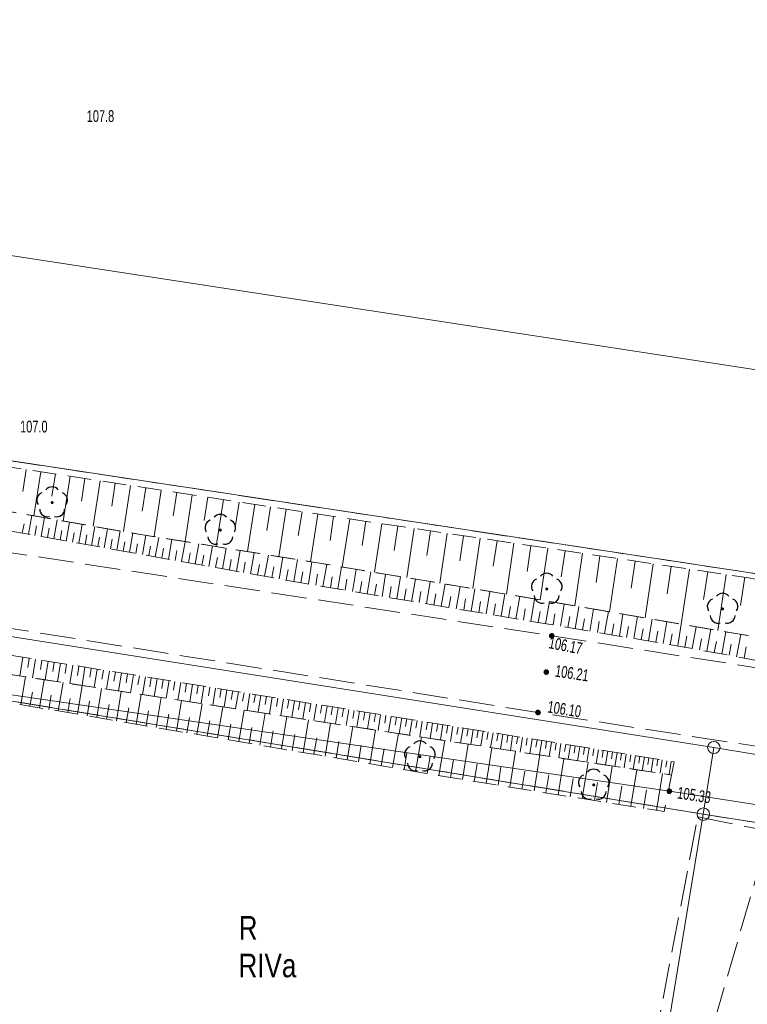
# Model space of a CAD drawing. Header units: inches. Extents: x 6497603 to 6502483, y 5925790 to 5934357.
# Tile 32 of 256: x 6499927 to 6499973, y 5926278 to 5926341. Entities that reach past the tile are written whole.
import ezdxf
from ezdxf.enums import TextEntityAlignment as Align

# ---------------------------------------------------------------- set-up
doc = ezdxf.new("R2010")
doc.units = ezdxf.units.IN
doc.header["$MEASUREMENT"] = 0
for name, pattern in [('1.5_0.75', [2.25, 1.5, -0.75]), ('2.25_0.75', [3, 2.25, -0.75]), ('219-1000', [0, 0]), ('egkk-1000', [3, 2.25, -0.75]), ('egug-1000', [1.5, 0.75, -0.75])]:
    doc.linetypes.add(name, pattern=pattern)
for name, color, linetype in [('000 Inne (niezydentyfikowane)', 7, 'Continuous'), ('202-punkt graniczny', 7, 'Continuous'), ('209-oznaczenie konturu klasyfikacyjnego', 7, 'Continuous'), ('210-oznaczenie konturu użytku gruntowego', 7, 'Continuous'), ('217-kontur klasyfikacyjny', 7, 'Continuous'), ('218-kontur użytku gruntowego', 7, 'Continuous'), ('219-działka ewidencyjna', 7, 'Continuous'), ('drzewo liściaste', 7, 'Continuous'), ('jezdnia', 7, 'Continuous'), ('pikieta naturalna-Atr2', 7, 'Continuous'), ('pikieta sztuczna', 7, 'Continuous'), ('pikieta sztuczna-Atr2', 7, 'Continuous'), ('przewód telekomunikacyjny podziemny', 7, 'Continuous'), ('rzędna', 7, 'Continuous'), ('rzędna-Atr2', 7, 'Continuous'), ('skarpa nieumocniona', 7, 'Continuous')]:
    doc.layers.add(name, color=color, linetype=linetype)
doc.styles.get("Standard").update_dxf_attribs({"font": 'arial.ttf'})

# ---------------------------------------------------------------- blocks, each defined once
blk = doc.blocks.new('202')
at = {"color": 0, "linetype": 'Continuous', "lineweight": 0}
blk.add_circle((0, 0), 0.4, dxfattribs=at)
blk = doc.blocks.new('OP021')
at = {"linetype": 'Continuous', "lineweight": 13}
h = blk.add_hatch(color=0, dxfattribs=at)
edge = h.paths.add_edge_path()
edge.add_arc((0, 0), 0.1, 0, 360)
at = {"color": 0, "linetype": 'Continuous', "lineweight": -3}
for centre, start, end in [((0, 0.5), 38.316, 141.684), ((-0.476, 0.154), 110.388, 213.756), ((0.476, 0.154), 326.244, 69.612), ((-0.294, -0.404), 182.272, 285.64), ((0.294, -0.404), 254.36, 357.728), ((0.294, -0.404), 254.36, 357.728)]:
    blk.add_arc(centre, 0.5, start, end, dxfattribs=at)
blk = doc.blocks.new('PW01')
at = {"linetype": 'Continuous', "lineweight": 13}
h = blk.add_hatch(color=0, dxfattribs=at)
edge = h.paths.add_edge_path()
edge.add_arc((0, 0), 0.18, 0, 360)

msp = doc.modelspace()

# ---------------------------------------------------------------- linework, layer by layer
at = {"layer": '000 Inne (niezydentyfikowane)', "color": 7, "linetype": 'Continuous', "lineweight": 18, "flags": 128}
for points in [[(6499927.27, 5926312.41), (6499927.06, 5926311.02)], [(6499928.2, 5926312.27), (6499927.77, 5926309.46)], [(6499929.14, 5926312.13), (6499928.92, 5926310.72)], [(6499930.08, 5926311.99), (6499929.64, 5926309.13)], [(6499931.02, 5926311.84), (6499930.8, 5926310.4)], [(6499931.98, 5926311.7), (6499931.54, 5926308.8)], [(6499932.94, 5926311.55), (6499932.72, 5926310.09)], [(6499933.91, 5926311.4), (6499933.46, 5926308.46)], [(6499934.89, 5926311.25), (6499934.66, 5926309.77)], [(6499935.87, 5926311.1), (6499935.42, 5926308.14)], [(6499936.86, 5926310.95), (6499936.63, 5926309.47)], [(6499937.84, 5926310.8), (6499937.39, 5926307.83)], [(6499938.83, 5926310.65), (6499938.61, 5926309.16)], [(6499939.83, 5926310.5), (6499939.37, 5926307.51)], [(6499940.82, 5926310.34), (6499940.59, 5926308.85)], [(6499941.82, 5926310.19), (6499941.36, 5926307.19)], [(6499927.43, 5926308.29), (6499927.64, 5926309.49)], [(6499942.82, 5926310.04), (6499942.59, 5926308.53)], [(6499943.82, 5926309.89), (6499943.36, 5926306.87)], [(6499944.83, 5926309.73), (6499944.59, 5926308.22)], [(6499945.83, 5926309.58), (6499945.37, 5926306.54)], [(6499946.84, 5926309.42), (6499946.61, 5926307.9)], [(6499927.03, 5926308.36), (6499927.14, 5926308.96)], [(6499927.83, 5926308.22), (6499927.94, 5926308.82)], [(6499928.23, 5926308.15), (6499928.44, 5926309.35)], [(6499929.03, 5926308), (6499929.24, 5926309.2)], [(6499929.83, 5926307.86), (6499930.04, 5926309.06)], [(6499930.63, 5926307.72), (6499930.85, 5926308.92)], [(6499947.86, 5926309.27), (6499947.39, 5926306.21)], [(6499948.88, 5926309.12), (6499948.65, 5926307.58)], [(6499949.9, 5926308.96), (6499949.44, 5926305.87)], [(6499950.93, 5926308.81), (6499950.7, 5926307.26)], [(6499928.63, 5926308.08), (6499928.74, 5926308.68)], [(6499929.43, 5926307.93), (6499929.54, 5926308.53)], [(6499930.23, 5926307.79), (6499930.34, 5926308.39)], [(6499931.03, 5926307.65), (6499931.14, 5926308.25)], [(6499931.44, 5926307.58), (6499931.65, 5926308.78)], [(6499932.24, 5926307.43), (6499932.45, 5926308.64)], [(6499933.04, 5926307.29), (6499933.26, 5926308.5)], [(6499933.85, 5926307.15), (6499934.07, 5926308.36)], [(6499934.67, 5926307), (6499934.89, 5926308.23)], [(6499951.97, 5926308.66), (6499951.5, 5926305.53)], [(6499953.01, 5926308.51), (6499952.78, 5926306.93)], [(6499954.06, 5926308.35), (6499953.59, 5926305.18)], [(6499955.11, 5926308.2), (6499954.87, 5926306.6)], [(6499931.84, 5926307.51), (6499931.94, 5926308.11)], [(6499932.64, 5926307.36), (6499932.75, 5926307.97)], [(6499933.45, 5926307.22), (6499933.55, 5926307.82)], [(6499934.26, 5926307.07), (6499934.37, 5926307.68)], [(6499935.08, 5926306.93), (6499935.19, 5926307.54)], [(6499935.49, 5926306.85), (6499935.71, 5926308.09)], [(6499936.33, 5926306.71), (6499936.55, 5926307.96)], [(6499937.17, 5926306.56), (6499937.4, 5926307.82)], [(6499938.03, 5926306.4), (6499938.26, 5926307.69)], [(6499938.89, 5926306.25), (6499939.13, 5926307.55)], [(6499956.17, 5926308.04), (6499955.7, 5926304.83)], [(6499957.24, 5926307.88), (6499957, 5926306.27)], [(6499958.31, 5926307.72), (6499957.83, 5926304.48)], [(6499959.39, 5926307.56), (6499959.15, 5926305.93)], [(6499935.91, 5926306.78), (6499936.02, 5926307.4)], [(6499936.75, 5926306.63), (6499936.86, 5926307.26)], [(6499937.6, 5926306.48), (6499937.71, 5926307.12)], [(6499938.46, 5926306.33), (6499938.58, 5926306.97)], [(6499939.77, 5926306.09), (6499940, 5926307.41)], [(6499940.65, 5926305.94), (6499940.89, 5926307.26)], [(6499941.55, 5926305.78), (6499941.79, 5926307.12)], [(6499942.45, 5926305.62), (6499942.7, 5926306.97)], [(6499960.47, 5926307.4), (6499959.99, 5926304.11)], [(6499961.57, 5926307.24), (6499961.32, 5926305.58)], [(6499962.67, 5926307.08), (6499962.18, 5926303.73)], [(6499963.78, 5926306.92), (6499963.54, 5926305.23)], [(6499939.33, 5926306.17), (6499939.45, 5926306.82)], [(6499940.21, 5926306.02), (6499940.33, 5926306.68)], [(6499941.1, 5926305.86), (6499941.22, 5926306.52)], [(6499942, 5926305.7), (6499942.12, 5926306.37)], [(6499943.37, 5926305.45), (6499943.61, 5926306.83)], [(6499944.3, 5926305.29), (6499944.54, 5926306.68)], [(6499945.23, 5926305.13), (6499945.46, 5926306.53)], [(6499946.16, 5926304.97), (6499946.4, 5926306.37)], [(6499964.91, 5926306.75), (6499964.4, 5926303.35)], [(6499966.03, 5926306.58), (6499965.78, 5926304.87)], [(6499967.17, 5926306.42), (6499966.66, 5926302.97)], [(6499942.91, 5926305.53), (6499943.03, 5926306.22)], [(6499943.83, 5926305.37), (6499943.95, 5926306.06)], [(6499944.76, 5926305.21), (6499944.89, 5926305.9)], [(6499945.7, 5926305.05), (6499945.81, 5926305.75)], [(6499947.1, 5926304.81), (6499947.34, 5926306.22)], [(6499948.04, 5926304.66), (6499948.27, 5926306.06)], [(6499948.98, 5926304.5), (6499949.21, 5926305.91)], [(6499949.92, 5926304.34), (6499950.15, 5926305.75)], [(6499968.32, 5926306.25), (6499968.06, 5926304.51)], [(6499969.48, 5926306.08), (6499968.96, 5926302.57)], [(6499970.64, 5926305.9), (6499970.38, 5926304.14)], [(6499971.81, 5926305.73), (6499971.29, 5926302.17)], [(6499946.63, 5926304.89), (6499946.75, 5926305.59)], [(6499947.57, 5926304.73), (6499947.69, 5926305.44)], [(6499948.51, 5926304.58), (6499948.63, 5926305.28)], [(6499949.45, 5926304.42), (6499949.57, 5926305.12)], [(6499950.86, 5926304.18), (6499951.1, 5926305.6)], [(6499951.8, 5926304.02), (6499952.04, 5926305.44)], [(6499952.75, 5926303.87), (6499952.99, 5926305.28)], [(6499953.69, 5926303.71), (6499953.93, 5926305.13)], [(6499973, 5926305.56), (6499972.73, 5926303.76)], [(6499950.39, 5926304.26), (6499950.51, 5926304.97)], [(6499951.33, 5926304.1), (6499951.45, 5926304.81)], [(6499952.28, 5926303.95), (6499952.39, 5926304.65)], [(6499953.22, 5926303.79), (6499953.34, 5926304.5)], [(6499954.64, 5926303.55), (6499954.88, 5926304.97)], [(6499955.59, 5926303.39), (6499955.83, 5926304.81)], [(6499956.54, 5926303.23), (6499956.78, 5926304.66)], [(6499957.49, 5926303.07), (6499957.73, 5926304.5)], [(6499954.17, 5926303.63), (6499954.29, 5926304.34)], [(6499955.12, 5926303.47), (6499955.24, 5926304.18)], [(6499956.07, 5926303.31), (6499956.19, 5926304.02)], [(6499957.02, 5926303.15), (6499957.14, 5926303.86)], [(6499958.44, 5926302.91), (6499958.68, 5926304.33)], [(6499959.39, 5926302.75), (6499959.62, 5926304.17)], [(6499960.33, 5926302.59), (6499960.57, 5926304.01)], [(6499961.27, 5926302.44), (6499961.51, 5926303.85)], [(6499957.97, 5926302.99), (6499958.09, 5926303.7)], [(6499958.91, 5926302.83), (6499959.03, 5926303.54)], [(6499959.86, 5926302.67), (6499959.98, 5926303.38)], [(6499960.8, 5926302.52), (6499960.92, 5926303.22)], [(6499962.21, 5926302.28), (6499962.45, 5926303.69)], [(6499963.15, 5926302.12), (6499963.38, 5926303.53)], [(6499964.08, 5926301.97), (6499964.32, 5926303.37)], [(6499965.02, 5926301.81), (6499965.25, 5926303.21)], [(6499961.74, 5926302.36), (6499961.86, 5926303.06)], [(6499962.68, 5926302.2), (6499962.8, 5926302.9)], [(6499963.62, 5926302.04), (6499963.73, 5926302.75)], [(6499964.55, 5926301.89), (6499964.67, 5926302.59)], [(6499965.95, 5926301.65), (6499966.18, 5926303.05)], [(6499966.88, 5926301.5), (6499967.11, 5926302.89)], [(6499967.8, 5926301.34), (6499968.03, 5926302.73)], [(6499968.73, 5926301.19), (6499968.96, 5926302.57)], [(6499965.48, 5926301.73), (6499965.6, 5926302.43)], [(6499966.41, 5926301.58), (6499966.53, 5926302.27)], [(6499967.34, 5926301.42), (6499967.46, 5926302.12)], [(6499968.26, 5926301.26), (6499968.38, 5926301.96)], [(6499969.65, 5926301.02), (6499969.91, 5926302.41)], [(6499970.59, 5926300.85), (6499970.85, 5926302.25)], [(6499971.53, 5926300.67), (6499971.79, 5926302.09)], [(6499972.48, 5926300.5), (6499972.74, 5926301.92)], [(6499969.19, 5926301.1), (6499969.32, 5926301.8)], [(6499970.12, 5926300.93), (6499970.25, 5926301.63)], [(6499971.06, 5926300.76), (6499971.19, 5926301.46)], [(6499972, 5926300.59), (6499972.13, 5926301.3)], [(6499972.96, 5926300.41), (6499973.09, 5926301.13)], [(6499927.07, 5926300.47), (6499926.88, 5926299.27)], [(6499927.47, 5926300.41), (6499927.38, 5926299.81)], [(6499927.87, 5926300.34), (6499927.68, 5926299.15)], [(6499928.27, 5926300.28), (6499928.18, 5926299.68)], [(6499928.67, 5926300.21), (6499928.48, 5926299.03)], [(6499929.06, 5926300.15), (6499928.97, 5926299.56)], [(6499929.46, 5926300.09), (6499929.27, 5926298.91)], [(6499929.85, 5926300.02), (6499929.76, 5926299.44)], [(6499930.24, 5926299.96), (6499930.05, 5926298.79)], [(6499930.63, 5926299.9), (6499930.54, 5926299.31)], [(6499931.02, 5926299.84), (6499930.84, 5926298.67)], [(6499931.41, 5926299.77), (6499931.32, 5926299.19)], [(6499931.8, 5926299.71), (6499931.61, 5926298.55)], [(6499932.19, 5926299.65), (6499932.09, 5926299.07)], [(6499932.57, 5926299.59), (6499932.39, 5926298.43)], [(6499932.96, 5926299.52), (6499932.86, 5926298.95)], [(6499933.34, 5926299.46), (6499933.16, 5926298.32)], [(6499933.72, 5926299.4), (6499933.63, 5926298.83)], [(6499926.93, 5926297.45), (6499927.23, 5926299.22)], [(6499928.12, 5926297.25), (6499928.42, 5926299.04)], [(6499929.32, 5926297.05), (6499929.63, 5926298.85)], [(6499934.1, 5926299.34), (6499933.92, 5926298.2)], [(6499934.48, 5926299.28), (6499934.39, 5926298.71)], [(6499934.86, 5926299.22), (6499934.68, 5926298.09)], [(6499935.24, 5926299.16), (6499935.15, 5926298.59)], [(6499935.62, 5926299.1), (6499935.43, 5926297.97)], [(6499935.99, 5926299.04), (6499935.9, 5926298.48)], [(6499936.37, 5926298.98), (6499936.19, 5926297.86)], [(6499936.74, 5926298.92), (6499936.65, 5926298.36)], [(6499937.11, 5926298.86), (6499936.93, 5926297.74)], [(6499937.48, 5926298.8), (6499937.39, 5926298.24)], [(6499927.52, 5926297.35), (6499927.67, 5926298.24)], [(6499930.54, 5926296.84), (6499930.85, 5926298.67)], [(6499931.77, 5926296.63), (6499932.08, 5926298.48)], [(6499933.02, 5926296.42), (6499933.33, 5926298.29)], [(6499937.85, 5926298.74), (6499937.68, 5926297.63)], [(6499938.22, 5926298.68), (6499938.13, 5926298.13)], [(6499938.59, 5926298.62), (6499938.41, 5926297.52)], [(6499938.96, 5926298.56), (6499938.87, 5926298.01)], [(6499939.32, 5926298.5), (6499939.15, 5926297.41)], [(6499939.69, 5926298.44), (6499939.6, 5926297.9)], [(6499940.05, 5926298.38), (6499939.88, 5926297.3)], [(6499940.42, 5926298.33), (6499940.33, 5926297.78)], [(6499940.78, 5926298.27), (6499940.6, 5926297.19)], [(6499941.14, 5926298.21), (6499941.05, 5926297.67)], [(6499941.5, 5926298.15), (6499941.33, 5926297.08)], [(6499928.72, 5926297.15), (6499928.87, 5926298.05)], [(6499929.93, 5926296.94), (6499930.08, 5926297.85)], [(6499931.15, 5926296.74), (6499931.31, 5926297.66)], [(6499934.28, 5926296.21), (6499934.6, 5926298.1)], [(6499935.55, 5926295.99), (6499935.87, 5926297.9)], [(6499936.84, 5926295.77), (6499937.17, 5926297.71)], [(6499938.14, 5926295.55), (6499938.48, 5926297.51)], [(6499941.86, 5926298.09), (6499941.77, 5926297.56)], [(6499942.21, 5926298.04), (6499942.04, 5926296.97)], [(6499942.57, 5926297.98), (6499942.49, 5926297.45)], [(6499942.93, 5926297.92), (6499942.76, 5926296.86)], [(6499943.28, 5926297.86), (6499943.2, 5926297.33)], [(6499943.64, 5926297.81), (6499943.47, 5926296.75)], [(6499943.99, 5926297.75), (6499943.9, 5926297.22)], [(6499944.34, 5926297.69), (6499944.17, 5926296.64)], [(6499944.69, 5926297.64), (6499944.61, 5926297.11)], [(6499945.04, 5926297.58), (6499944.87, 5926296.54)], [(6499945.39, 5926297.53), (6499945.31, 5926297)], [(6499932.39, 5926296.53), (6499932.55, 5926297.46)], [(6499933.64, 5926296.31), (6499933.8, 5926297.25)], [(6499934.91, 5926296.1), (6499935.07, 5926297.05)], [(6499939.46, 5926295.33), (6499939.8, 5926297.31)], [(6499940.8, 5926295.1), (6499941.14, 5926297.1)], [(6499942.15, 5926294.87), (6499942.49, 5926296.9)], [(6499945.74, 5926297.47), (6499945.57, 5926296.43)], [(6499946.08, 5926297.41), (6499946, 5926296.9)], [(6499946.43, 5926297.36), (6499946.26, 5926296.33)], [(6499946.77, 5926297.3), (6499946.69, 5926296.79)], [(6499947.12, 5926297.25), (6499946.95, 5926296.22)], [(6499947.46, 5926297.19), (6499947.38, 5926296.68)], [(6499947.8, 5926297.14), (6499947.64, 5926296.12)], [(6499948.14, 5926297.08), (6499948.06, 5926296.57)], [(6499948.48, 5926297.03), (6499948.32, 5926296.01)], [(6499948.82, 5926296.97), (6499948.74, 5926296.47)], [(6499949.16, 5926296.92), (6499949, 5926295.91)], [(6499936.19, 5926295.88), (6499936.36, 5926296.84)], [(6499937.49, 5926295.66), (6499937.66, 5926296.64)], [(6499938.8, 5926295.44), (6499938.97, 5926296.42)], [(6499943.52, 5926294.64), (6499943.86, 5926296.69)], [(6499944.9, 5926294.4), (6499945.25, 5926296.48)], [(6499946.3, 5926294.17), (6499946.65, 5926296.27)], [(6499949.5, 5926296.87), (6499949.41, 5926296.36)], [(6499949.83, 5926296.81), (6499949.67, 5926295.81)], [(6499950.17, 5926296.76), (6499950.09, 5926296.26)], [(6499950.5, 5926296.7), (6499950.34, 5926295.71)], [(6499950.83, 5926296.65), (6499950.75, 5926296.15)], [(6499951.17, 5926296.6), (6499951.01, 5926295.6)], [(6499951.5, 5926296.54), (6499951.42, 5926296.05)], [(6499951.83, 5926296.49), (6499951.67, 5926295.5)], [(6499952.16, 5926296.44), (6499952.08, 5926295.95)], [(6499952.48, 5926296.39), (6499952.33, 5926295.4)], [(6499952.81, 5926296.33), (6499952.73, 5926295.84)], [(6499953.14, 5926296.28), (6499952.98, 5926295.3)], [(6499940.13, 5926295.21), (6499940.3, 5926296.21)], [(6499941.47, 5926294.99), (6499941.64, 5926295.99)], [(6499942.83, 5926294.76), (6499943, 5926295.78)], [(6499947.71, 5926293.93), (6499948.07, 5926296.05)], [(6499949.14, 5926293.68), (6499949.5, 5926295.83)], [(6499953.46, 5926296.23), (6499953.39, 5926295.74)], [(6499953.79, 5926296.18), (6499953.63, 5926295.21)], [(6499954.11, 5926296.12), (6499954.03, 5926295.64)], [(6499954.43, 5926296.07), (6499954.28, 5926295.11)], [(6499954.76, 5926296.02), (6499954.68, 5926295.54)], [(6499955.08, 5926295.97), (6499954.92, 5926295.01)], [(6499955.4, 5926295.92), (6499955.32, 5926295.44)], [(6499955.72, 5926295.87), (6499955.56, 5926294.91)], [(6499956.03, 5926295.81), (6499955.96, 5926295.34)], [(6499956.35, 5926295.76), (6499956.2, 5926294.82)], [(6499956.67, 5926295.71), (6499956.59, 5926295.24)], [(6499956.98, 5926295.66), (6499956.83, 5926294.72)], [(6499944.2, 5926294.52), (6499944.38, 5926295.55)], [(6499945.59, 5926294.29), (6499945.77, 5926295.33)], [(6499947, 5926294.05), (6499947.18, 5926295.1)], [(6499950.59, 5926293.44), (6499950.96, 5926295.61)], [(6499952.05, 5926293.19), (6499952.43, 5926295.39)], [(6499953.53, 5926292.94), (6499953.91, 5926295.16)], [(6499957.3, 5926295.61), (6499957.22, 5926295.14)], [(6499957.61, 5926295.56), (6499957.46, 5926294.62)], [(6499957.92, 5926295.51), (6499957.85, 5926295.04)], [(6499958.23, 5926295.46), (6499958.09, 5926294.53)], [(6499958.55, 5926295.41), (6499958.47, 5926294.95)], [(6499958.86, 5926295.36), (6499958.71, 5926294.43)], [(6499959.16, 5926295.31), (6499959.09, 5926294.85)], [(6499959.47, 5926295.26), (6499959.33, 5926294.34)], [(6499959.78, 5926295.21), (6499959.71, 5926294.75)], [(6499960.09, 5926295.16), (6499959.94, 5926294.25)], [(6499960.39, 5926295.11), (6499960.32, 5926294.66)], [(6499960.7, 5926295.06), (6499960.55, 5926294.15)], [(6499961, 5926295.02), (6499960.93, 5926294.56)], [(6499948.42, 5926293.81), (6499948.6, 5926294.87)], [(6499949.86, 5926293.56), (6499950.05, 5926294.64)], [(6499951.32, 5926293.32), (6499951.5, 5926294.41)], [(6499955.03, 5926292.69), (6499955.41, 5926294.93)], [(6499956.54, 5926292.44), (6499956.9, 5926294.71)], [(6499958.06, 5926292.2), (6499958.42, 5926294.48)], [(6499961.3, 5926294.97), (6499961.16, 5926294.06)], [(6499961.61, 5926294.92), (6499961.53, 5926294.47)], [(6499961.91, 5926294.87), (6499961.76, 5926293.97)], [(6499962.21, 5926294.82), (6499962.14, 5926294.37)], [(6499962.51, 5926294.77), (6499962.36, 5926293.88)], [(6499962.81, 5926294.73), (6499962.73, 5926294.28)], [(6499963.1, 5926294.68), (6499962.96, 5926293.79)], [(6499963.4, 5926294.63), (6499963.33, 5926294.19)], [(6499963.7, 5926294.58), (6499963.55, 5926293.7)], [(6499963.99, 5926294.53), (6499963.92, 5926294.09)], [(6499964.29, 5926294.49), (6499964.14, 5926293.61)], [(6499964.58, 5926294.44), (6499964.51, 5926294)], [(6499964.87, 5926294.39), (6499964.73, 5926293.52)], [(6499952.79, 5926293.07), (6499952.98, 5926294.17)], [(6499954.28, 5926292.81), (6499954.47, 5926293.93)], [(6499959.59, 5926291.96), (6499959.95, 5926294.25)], [(6499961.12, 5926291.71), (6499961.49, 5926294.01)], [(6499962.66, 5926291.47), (6499963.03, 5926293.78)], [(6499965.16, 5926294.35), (6499965.09, 5926293.91)], [(6499965.46, 5926294.3), (6499965.32, 5926293.43)], [(6499965.75, 5926294.25), (6499965.68, 5926293.82)], [(6499966.04, 5926294.21), (6499965.9, 5926293.34)], [(6499966.32, 5926294.16), (6499966.25, 5926293.73)], [(6499966.61, 5926294.11), (6499966.47, 5926293.25)], [(6499966.9, 5926294.07), (6499966.83, 5926293.64)], [(6499967.18, 5926294.02), (6499967.05, 5926293.17)], [(6499967.47, 5926293.98), (6499967.4, 5926293.55)], [(6499967.75, 5926293.93), (6499967.62, 5926293.08)], [(6499968.04, 5926293.88), (6499967.97, 5926293.46)], [(6499968.32, 5926293.84), (6499968.18, 5926292.99)], [(6499955.79, 5926292.56), (6499955.97, 5926293.69)], [(6499957.3, 5926292.32), (6499957.48, 5926293.46)], [(6499958.82, 5926292.08), (6499959.01, 5926293.22)], [(6499964.21, 5926291.22), (6499964.57, 5926293.54)], [(6499965.76, 5926290.98), (6499966.13, 5926293.31)], [(6499960.35, 5926291.83), (6499960.54, 5926292.98)], [(6499961.89, 5926291.59), (6499962.07, 5926292.74)], [(6499963.43, 5926291.35), (6499963.62, 5926292.5)], [(6499967.39, 5926290.72), (6499967.76, 5926293.06)], [(6499964.98, 5926291.1), (6499965.17, 5926292.26)], [(6499966.55, 5926290.85), (6499966.74, 5926292.02)]]:
    msp.add_lwpolyline(points, dxfattribs=at)
at = {"layer": '217-kontur klasyfikacyjny', "color": 3, "linetype": 'egkk-1000', "lineweight": 18, "flags": 128}
for points in [[(6499902.27, 5926316.61), (6499973.79, 5926305.77)], [(6499970.36, 5926290.48), (6499900.39, 5926301.92)], [(6500040.09, 5926279.53), (6499970.36, 5926290.48)]]:
    msp.add_lwpolyline(points, dxfattribs=at)
at = {"layer": '218-kontur użytku gruntowego', "color": 3, "linetype": 'egug-1000', "lineweight": 18, "flags": 128}
for points in [[(6499902.27, 5926316.61), (6499973.79, 5926305.77)], [(6499970.36, 5926290.48), (6499900.39, 5926301.92)], [(6500040.09, 5926279.53), (6499970.36, 5926290.48)]]:
    msp.add_lwpolyline(points, dxfattribs=at)
at = {"layer": '219-działka ewidencyjna', "color": 3, "linetype": '219-1000', "lineweight": 18, "flags": 128}
for points in [[(6499971.03, 5926294.72), (6499831.13, 5926316.81)], [(6499973.79, 5926305.77), (6499902.27, 5926316.61)], [(6499970.36, 5926290.48), (6499900.39, 5926301.92)], [(6499971.03, 5926294.72), (6499970.36, 5926290.48)], [(6500026.32, 5926285.58), (6499971.03, 5926294.72)], [(6499970.36, 5926290.48), (6499949.39, 5926163.18)], [(6500040.09, 5926279.53), (6499970.36, 5926290.48)]]:
    msp.add_lwpolyline(points, dxfattribs=at)
at = {"layer": 'jezdnia', "color": 7, "linetype": '2.25_0.75', "lineweight": 18, "flags": 128}
for points in [[(6500445.77, 5926225.13), (6500477.28, 5926219.98), (6500500.52, 5926216.32), (6500551.85, 5926208.28), (6500590.76, 5926201.99), (6500629.65, 5926195.92), (6500668.62, 5926189.73), (6500708.43, 5926183.37), (6500748.42, 5926176.93), (6500779.68, 5926172.04), (6500819.2, 5926165.9), (6500859.43, 5926159.56), (6500898.4, 5926153.26), (6500937.28, 5926147.22), (6500936.91, 5926144.94), (6500936.26, 5926142.38), (6500897.62, 5926148.36), (6500858.2, 5926154.58), (6500818.25, 5926160.88), (6500778.79, 5926167.14), (6500747.81, 5926171.88), (6500707.71, 5926178.38), (6500668.22, 5926184.67), (6500628.62, 5926190.86), (6500589.86, 5926197), (6500551.33, 5926203.18), (6500445.13, 5926220.13), (6500405, 5926226.56), (6500364.89, 5926233), (6500326.44, 5926239.09), (6500287.44, 5926245.14), (6500247.8, 5926251.49), (6500208.32, 5926257.73), (6500171.1, 5926263.74), (6500133.18, 5926269.89), (6500094.21, 5926275.92), (6500053.11, 5926282.47), (6499999.01, 5926290.88), (6499959.84, 5926296.95), (6499921.11, 5926303.13), (6499882.03, 5926309.23), (6499843.48, 5926315.33), (6499804.98, 5926321.39), (6499763.92, 5926325.7), (6499740.11, 5926328.2), (6499708.97, 5926329.7), (6499669.77, 5926331.59), (6499612.14, 5926332.17), (6499590.65, 5926333.3), (6499565.53, 5926335.73), (6499506.81, 5926343.39), (6499422.29, 5926354.7), (6499419.43, 5926354.99), (6499334.27, 5926366.31), (6499289.53, 5926369.55), (6499273.23, 5926369.35), (6499273.01, 5926371.91), (6499272.96, 5926374.41), (6499289.57, 5926374.85), (6499335.06, 5926371.26), (6499420.23, 5926359.86), (6499423.5, 5926359.5), (6499507.59, 5926348.2), (6499566.32, 5926340.5), (6499590.89, 5926338.22), (6499612.24, 5926337), (6499643.43, 5926336.46), (6499669.89, 5926336.53), (6499710.9, 5926336.33), (6499806.11, 5926326.28), (6499844.16, 5926320.23), (6499882.83, 5926314.04), (6499921.69, 5926307.83), (6499960.72, 5926301.83), (6499999.64, 5926295.76), (6500053.85, 5926287.25), (6500095.27, 5926280.64), (6500134.03, 5926274.62), (6500208.98, 5926262.68), (6500248.83, 5926256.34), (6500288.29, 5926250.03), (6500327.08, 5926244.06), (6500365.91, 5926238.01), (6500405.9, 5926231.52)], [(6499970.01, 5926290.31), (6499974.57, 5926289.4), (6499969.38, 5926271.45), (6499966.29, 5926252.69), (6499962.68, 5926253.25), (6499966.39, 5926271.38)]]:
    msp.add_lwpolyline(points, close=True, dxfattribs=at)
at = {"layer": 'przewód telekomunikacyjny podziemny', "color": 30, "linetype": 'Continuous', "lineweight": 18, "flags": 128}
for points in [[(6499615.22, 5926346.95), (6499667.89, 5926350.04), (6499708.07, 5926347.66), (6499725.73, 5926347.09), (6499739.04, 5926344.9), (6499745.53, 5926345.78), (6499749.91, 5926348.41), (6499758.66, 5926349.37), (6499813.25, 5926342.31), (6499870.81, 5926334.18), (6499919.76, 5926327.02), (6499979.55, 5926317.86), (6500021.7, 5926311.01), (6500073.28, 5926303.12), (6500141.69, 5926292.89)], [(6500132.02, 5926265.99), (6500121.1, 5926267.64), (6500094.18, 5926271.84), (6500067.49, 5926275.66), (6500005.99, 5926286.06), (6499968.2, 5926291.94), (6499922.84, 5926298.58), (6499883.49, 5926304.83), (6499830.9, 5926313.27), (6499820.11, 5926314.75), (6499782.26, 5926320.61), (6499752.54, 5926326.35), (6499711.95, 5926328.61), (6499656.27, 5926327.78), (6499636.08, 5926329.12)]]:
    msp.add_lwpolyline(points, dxfattribs=at)
at = {"layer": 'skarpa nieumocniona', "color": 7, "linetype": '1.5_0.75', "lineweight": 18, "flags": 128}
for points in [[(6499749.53, 5926337.75), (6499756.28, 5926337.08), (6499773.39, 5926334.99), (6499783.79, 5926333.68), (6499788.8, 5926332.87), (6499808.91, 5926329.98), (6499821, 5926328.13), (6499833.35, 5926326.3), (6499841.74, 5926324.99), (6499855.42, 5926322.75), (6499872.35, 5926319.98), (6499902.22, 5926316.1), (6499923.77, 5926312.95), (6499948.37, 5926309.19), (6499973.24, 5926305.52), (6499990.26, 5926302.49), (6500013.42, 5926298.02), (6500041.4, 5926292.79), (6500060.13, 5926289.88), (6500086.64, 5926285.71), (6500097.57, 5926284.03), (6500125.29, 5926279.77), (6500140.63, 5926277.51), (6500170.73, 5926272.89), (6500202.3, 5926267.92), (6500230.14, 5926263.6), (6500243.19, 5926261.57), (6500268.47, 5926257.75), (6500290.98, 5926254.58), (6500290.22, 5926252.73), (6500281.31, 5926254.05), (6500256.24, 5926257.84), (6500243.31, 5926259.93), (6500229.73, 5926261.55), (6500218.23, 5926263.69), (6500198.07, 5926267.57), (6500185.84, 5926269.57), (6500165.85, 5926272.33), (6500154.39, 5926274.01), (6500143.66, 5926275.45), (6500125.06, 5926278.01), (6500109.51, 5926280.53), (6500097.22, 5926282.64), (6500083.72, 5926284.75), (6500071.46, 5926286.78), (6500057.48, 5926289.03), (6500048.24, 5926290.52), (6500036.62, 5926292.31), (6500031.9, 5926292.95), (6500024.44, 5926293.94), (6500007.32, 5926296.6), (6499995.63, 5926298.37), (6499980.76, 5926300.65), (6499975.86, 5926301.39), (6499957.42, 5926304.55), (6499944.66, 5926306.66), (6499933.81, 5926308.4), (6499923.2, 5926310.27), (6499906.16, 5926313.05), (6499895.05, 5926314.89), (6499875.53, 5926317.98), (6499864.28, 5926319.83), (6499851.47, 5926321.79), (6499837.27, 5926323.99), (6499828.13, 5926325.39), (6499818.32, 5926326.97), (6499805.69, 5926328.97), (6499798.66, 5926330), (6499787.72, 5926331.66), (6499779.07, 5926332.87), (6499773.08, 5926333.54), (6499766.6, 5926334.49), (6499763.22, 5926334.89), (6499753.86, 5926336.14), (6499749.45, 5926336.67)], [(6499749.53, 5926337.75), (6499756.28, 5926337.08), (6499773.39, 5926334.99), (6499783.79, 5926333.68), (6499788.8, 5926332.87), (6499808.91, 5926329.98), (6499821, 5926328.13), (6499833.35, 5926326.3), (6499841.74, 5926324.99), (6499855.42, 5926322.75), (6499872.35, 5926319.98), (6499902.22, 5926316.1), (6499923.77, 5926312.95), (6499948.37, 5926309.19), (6499973.24, 5926305.52), (6499990.26, 5926302.49), (6500013.42, 5926298.02), (6500041.4, 5926292.79), (6500060.13, 5926289.88), (6500086.64, 5926285.71), (6500097.57, 5926284.03), (6500125.29, 5926279.77), (6500140.63, 5926277.51), (6500170.73, 5926272.89), (6500202.3, 5926267.92), (6500230.14, 5926263.6), (6500243.19, 5926261.57), (6500268.47, 5926257.75), (6500290.98, 5926254.58), (6500290.22, 5926252.73), (6500281.31, 5926254.05), (6500256.24, 5926257.84), (6500243.31, 5926259.93), (6500229.73, 5926261.55), (6500218.23, 5926263.69), (6500198.07, 5926267.57), (6500185.84, 5926269.57), (6500165.85, 5926272.33), (6500154.39, 5926274.01), (6500143.66, 5926275.45), (6500125.06, 5926278.01), (6500109.51, 5926280.53), (6500097.22, 5926282.64), (6500083.72, 5926284.75), (6500071.46, 5926286.78), (6500057.48, 5926289.03), (6500048.24, 5926290.52), (6500036.62, 5926292.31), (6500031.9, 5926292.95), (6500024.44, 5926293.94), (6500007.32, 5926296.6), (6499995.63, 5926298.37), (6499980.76, 5926300.65), (6499975.86, 5926301.39), (6499957.42, 5926304.55), (6499944.66, 5926306.66), (6499933.81, 5926308.4), (6499923.2, 5926310.27), (6499906.16, 5926313.05), (6499895.05, 5926314.89), (6499875.53, 5926317.98), (6499864.28, 5926319.83), (6499851.47, 5926321.79), (6499837.27, 5926323.99), (6499828.13, 5926325.39), (6499818.32, 5926326.97), (6499805.69, 5926328.97), (6499798.66, 5926330), (6499787.72, 5926331.66), (6499779.07, 5926332.87), (6499773.08, 5926333.54), (6499766.6, 5926334.49), (6499763.22, 5926334.89), (6499753.86, 5926336.14), (6499749.45, 5926336.67)], [(6499749.45, 5926336.67), (6499753.86, 5926336.14), (6499763.22, 5926334.89), (6499766.6, 5926334.49), (6499773.08, 5926333.54), (6499779.07, 5926332.87), (6499787.72, 5926331.66), (6499798.66, 5926330), (6499805.69, 5926328.97), (6499818.32, 5926326.97), (6499828.13, 5926325.39), (6499837.27, 5926323.99), (6499851.47, 5926321.79), (6499864.28, 5926319.83), (6499875.53, 5926317.98), (6499895.05, 5926314.89), (6499906.16, 5926313.05), (6499923.2, 5926310.27), (6499933.81, 5926308.4), (6499944.66, 5926306.66), (6499957.42, 5926304.55), (6499975.86, 5926301.39), (6499980.76, 5926300.65), (6499995.63, 5926298.37), (6500007.32, 5926296.6), (6500024.44, 5926293.94), (6500031.9, 5926292.95), (6500036.62, 5926292.31), (6500048.24, 5926290.52), (6500057.48, 5926289.03), (6500071.46, 5926286.78), (6500083.72, 5926284.75), (6500097.22, 5926282.64), (6500109.51, 5926280.53), (6500125.06, 5926278.01), (6500143.66, 5926275.45), (6500154.39, 5926274.01), (6500165.85, 5926272.33), (6500185.84, 5926269.57), (6500198.07, 5926267.57), (6500218.23, 5926263.69), (6500229.73, 5926261.55), (6500243.31, 5926259.93), (6500256.24, 5926257.84), (6500281.31, 5926254.05), (6500290.22, 5926252.73), (6500290.15, 5926251.37), (6500273.1, 5926253.93), (6500259.25, 5926256), (6500245.76, 5926258.14), (6500240.21, 5926258.97), (6500229.71, 5926260.39), (6500221.77, 5926261.66), (6500212.15, 5926263.16), (6500202.73, 5926264.75), (6500185.49, 5926267.69), (6500167.83, 5926270.49), (6500163.19, 5926271.15), (6500153.57, 5926272.65), (6500136.15, 5926275.31), (6500124.94, 5926277.03), (6500113.86, 5926278.78), (6500094.44, 5926281.81), (6500073.33, 5926285.23), (6500052.74, 5926288.45), (6500034.68, 5926291.25), (6500024.13, 5926292.79), (6500019.3, 5926293.43), (6500007.84, 5926295.15), (6500000.15, 5926296.26), (6499995.23, 5926297.06), (6499991.39, 5926297.52), (6499979.25, 5926299.16), (6499975.37, 5926299.97), (6499968.77, 5926301.18), (6499944.79, 5926305.2), (6499923.1, 5926309.06), (6499897.27, 5926313.13), (6499875.35, 5926316.66), (6499854.92, 5926319.92), (6499837.07, 5926322.7), (6499825.84, 5926324.47), (6499808.6, 5926327.23), (6499798.31, 5926328.89), (6499783.38, 5926331.36), (6499775.31, 5926332.29), (6499766.77, 5926333.35), (6499753.76, 5926334.97), (6499749.38, 5926335.47)], [(6499749.45, 5926336.67), (6499753.86, 5926336.14), (6499763.22, 5926334.89), (6499766.6, 5926334.49), (6499773.08, 5926333.54), (6499779.07, 5926332.87), (6499787.72, 5926331.66), (6499798.66, 5926330), (6499805.69, 5926328.97), (6499818.32, 5926326.97), (6499828.13, 5926325.39), (6499837.27, 5926323.99), (6499851.47, 5926321.79), (6499864.28, 5926319.83), (6499875.53, 5926317.98), (6499895.05, 5926314.89), (6499906.16, 5926313.05), (6499923.2, 5926310.27), (6499933.81, 5926308.4), (6499944.66, 5926306.66), (6499957.42, 5926304.55), (6499975.86, 5926301.39), (6499980.76, 5926300.65), (6499995.63, 5926298.37), (6500007.32, 5926296.6), (6500024.44, 5926293.94), (6500031.9, 5926292.95), (6500036.62, 5926292.31), (6500048.24, 5926290.52), (6500057.48, 5926289.03), (6500071.46, 5926286.78), (6500083.72, 5926284.75), (6500097.22, 5926282.64), (6500109.51, 5926280.53), (6500125.06, 5926278.01), (6500143.66, 5926275.45), (6500154.39, 5926274.01), (6500165.85, 5926272.33), (6500185.84, 5926269.57), (6500198.07, 5926267.57), (6500218.23, 5926263.69), (6500229.73, 5926261.55), (6500243.31, 5926259.93), (6500256.24, 5926257.84), (6500281.31, 5926254.05), (6500290.22, 5926252.73), (6500290.15, 5926251.37), (6500273.1, 5926253.93), (6500259.25, 5926256), (6500245.76, 5926258.14), (6500240.21, 5926258.97), (6500229.71, 5926260.39), (6500221.77, 5926261.66), (6500212.15, 5926263.16), (6500202.73, 5926264.75), (6500185.49, 5926267.69), (6500167.83, 5926270.49), (6500163.19, 5926271.15), (6500153.57, 5926272.65), (6500136.15, 5926275.31), (6500124.94, 5926277.03), (6500113.86, 5926278.78), (6500094.44, 5926281.81), (6500073.33, 5926285.23), (6500052.74, 5926288.45), (6500034.68, 5926291.25), (6500024.13, 5926292.79), (6500019.3, 5926293.43), (6500007.84, 5926295.15), (6500000.15, 5926296.26), (6499995.23, 5926297.06), (6499991.39, 5926297.52), (6499979.25, 5926299.16), (6499975.37, 5926299.97), (6499968.77, 5926301.18), (6499944.79, 5926305.2), (6499923.1, 5926309.06), (6499897.27, 5926313.13), (6499875.35, 5926316.66), (6499854.92, 5926319.92), (6499837.07, 5926322.7), (6499825.84, 5926324.47), (6499808.6, 5926327.23), (6499798.31, 5926328.89), (6499783.38, 5926331.36), (6499775.31, 5926332.29), (6499766.77, 5926333.35), (6499753.76, 5926334.97), (6499749.38, 5926335.47)], [(6499826.08, 5926316.28), (6499851.52, 5926312.49), (6499880.09, 5926307.95), (6499923.78, 5926301), (6499968.5, 5926293.81), (6499968.34, 5926292.97), (6499919.39, 5926300.41), (6499855.92, 5926310.57), (6499834.88, 5926313.74), (6499825.78, 5926315.27)], [(6499826.08, 5926316.28), (6499851.52, 5926312.49), (6499880.09, 5926307.95), (6499923.78, 5926301), (6499968.5, 5926293.81), (6499968.34, 5926292.97), (6499919.39, 5926300.41), (6499855.92, 5926310.57), (6499834.88, 5926313.74), (6499825.78, 5926315.27)], [(6499825.78, 5926315.27), (6499834.88, 5926313.74), (6499855.92, 5926310.57), (6499919.39, 5926300.41), (6499968.34, 5926292.97), (6499967.88, 5926290.64), (6499955.65, 5926292.58), (6499900.43, 5926301.95), (6499887.31, 5926304.21), (6499830.64, 5926313.31), (6499825.69, 5926313.95)], [(6499825.78, 5926315.27), (6499834.88, 5926313.74), (6499855.92, 5926310.57), (6499919.39, 5926300.41), (6499968.34, 5926292.97), (6499967.88, 5926290.64), (6499955.65, 5926292.58), (6499900.43, 5926301.95), (6499887.31, 5926304.21), (6499830.64, 5926313.31), (6499825.69, 5926313.95)]]:
    msp.add_lwpolyline(points, close=True, dxfattribs=at)

# ---------------------------------------------------------------- block references
at = {"layer": '202-punkt graniczny', "color": 7, "linetype": 'Continuous', "lineweight": 18}
for p in [(6499971.03, 5926294.72), (6499970.36, 5926290.48)]:
    msp.add_blockref('202', p, dxfattribs=at)
at = {"layer": 'drzewo liściaste', "color": 94, "linetype": 'Continuous', "lineweight": 18}
for p in [(6499928.93, 5926310.31), (6499939.63, 5926308.56), (6499960.4, 5926304.81), (6499971.59, 5926303.54), (6499952.33, 5926294.14), (6499963.39, 5926292.34)]:
    msp.add_blockref('OP021', p, dxfattribs=at)
at = {"layer": 'pikieta sztuczna', "color": 7, "linetype": 'Continuous', "lineweight": 13}
for p in [(6499960.72, 5926301.83), (6499960.37, 5926299.52), (6499959.84, 5926296.95)]:
    msp.add_blockref('PW01', p, dxfattribs=at)
at = {"layer": 'rzędna', "color": 30, "linetype": 'Continuous', "lineweight": 18}
msp.add_blockref('PW01', (6499968.2, 5926291.94), dxfattribs=at)

# ---------------------------------------------------------------- texts
at = {"layer": '209-oznaczenie konturu klasyfikacyjnego', "color": 3, "linetype": 'Continuous', "lineweight": 18, "width": 0.79}
msp.add_text('RIVa', height=1.5, dxfattribs=at).set_placement((6499940.79, 5926281.6), align=Align.TOP_LEFT)
at = {"layer": '210-oznaczenie konturu użytku gruntowego', "color": 3, "linetype": 'Continuous', "lineweight": 18, "width": 0.79}
msp.add_text('R', height=1.5, dxfattribs=at).set_placement((6499940.8, 5926282.5))
at = {"layer": 'pikieta naturalna-Atr2', "color": 7, "width": 0.667}
for s, p in [('107.8', (6499931.13, 5926334.53)), ('107.0', (6499926.89, 5926314.77))]:
    msp.add_text(s, height=0.75, dxfattribs=at).set_placement(p)
at = {"layer": 'pikieta sztuczna-Atr2', "color": 7, "width": 0.667}
for s, rotation, p in [('106.17', 348.936, (6499960.48, 5926301.05)), ('106.21', 351.395, (6499960.89, 5926299.24)), ('106.10', 351.164, (6499960.41, 5926296.96))]:
    msp.add_text(s, height=0.75, rotation=rotation, dxfattribs=at).set_placement(p)
at = {"layer": 'rzędna-Atr2', "color": 30, "width": 0.667}
msp.add_text('105.33', height=0.75, rotation=351.156, dxfattribs=at).set_placement((6499968.72, 5926291.86), align=Align.MIDDLE_LEFT)

doc.saveas('drawing.dxf')
